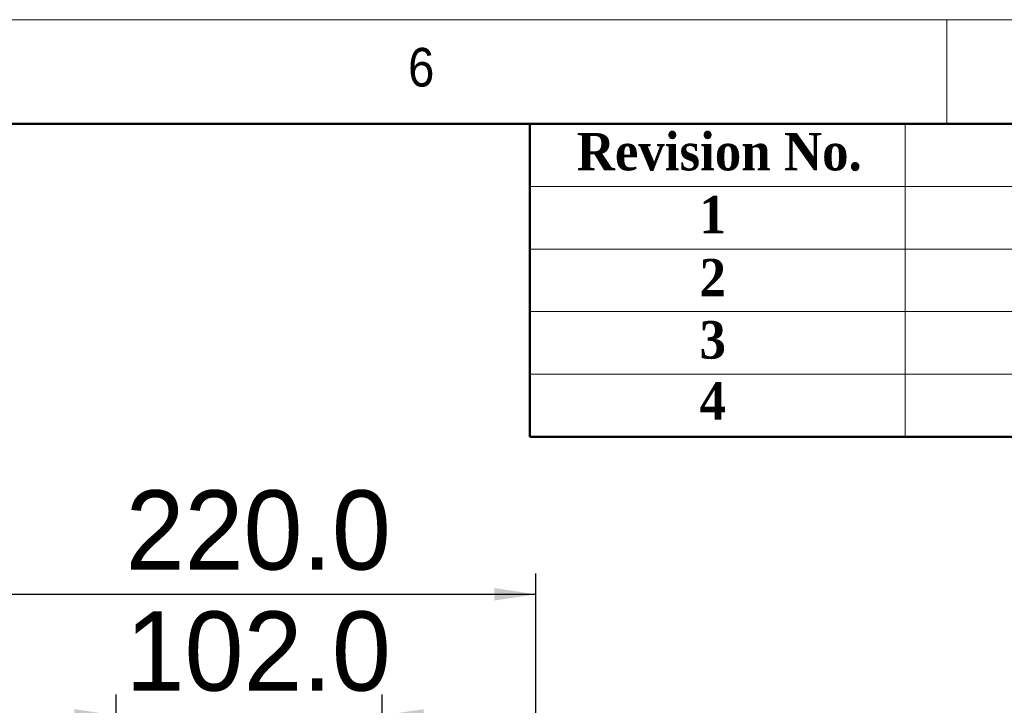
# Model space of a CAD drawing. Header units: millimetres. Extents: x 40 to 3320, y 40 to 2336.
# Tile 17 of 18: x 2124 to 2502, y 2073 to 2336. Entities that reach past the tile are written whole.
import ezdxf

# ---------------------------------------------------------------- set-up
doc = ezdxf.new("R2010")
doc.units = ezdxf.units.MM
doc.header["$LTSCALE"] = 8
doc.layers.add('DIMNS', color=7, linetype='Continuous')
doc.styles.add('SLDTEXTSTYLE0', font='Gothic.ttf', dxfattribs={"width": 0.913})
doc.styles.add('SLDTEXTSTYLE1', font='timesbd.ttf', dxfattribs={"width": 0.933})
doc.styles.add('SLDTEXTSTYLE7', font='txt')
doc.dimstyles.new('SLDDIMSTYLE0', dxfattribs={"dimtxt": 30.4, "dimasz": 16, "dimexe": 0, "dimexo": 0.0625, "dimgap": 7.6, "dimtad": 2, "dimdec": 1, "dimrnd": 1e-09, "dimzin": 4, "dimdsep": 46, "dimtxsty": 'SLDTEXTSTYLE7', "dimsah": 1, "dimcen": 0.09, "dimadec": 0, "dimazin": 1, "dimtfac": 1, "dimtdec": 1, "dimtmove": 0, "dimatfit": 0, "dimfxl": 0, "dimfrac": 2, "dimtolj": 1, "dimtzin": 12, "dimarcsym": 0})
doc.dimstyles.new('SLDDIMSTYLE1', dxfattribs={"dimtxt": 30.4, "dimasz": 16, "dimexe": 0, "dimexo": 0.0625, "dimgap": 7.6, "dimtad": 2, "dimdec": 1, "dimrnd": 1e-09, "dimzin": 4, "dimdsep": 46, "dimtxsty": 'SLDTEXTSTYLE7', "dimsah": 1, "dimcen": 0.09, "dimadec": 0, "dimazin": 1, "dimtfac": 1, "dimtdec": 1, "dimtofl": 0, "dimtmove": 0, "dimatfit": 3, "dimfxl": 0, "dimfrac": 2, "dimtolj": 1, "dimtzin": 12, "dimarcsym": 0})

# ---------------------------------------------------------------- blocks, each defined once
blk = doc.blocks.new('_D_2')
at = {"layer": 'DIMNS'}
for p, q in [((2161.36, 1949.72), (2161.36, 2077.08)), ((2263.36, 1949.72), (2263.36, 2077.08)), ((2161.36, 2069.08), (2129.36, 2069.08)), ((2161.36, 2069.08), (2263.36, 2069.08)), ((2263.36, 2069.08), (2295.36, 2069.08))]:
    blk.add_line(p, q, dxfattribs=at)
for points in [[(2161.36, 2069.08), (2145.36, 2071.48), (2145.36, 2066.68)], [(2263.36, 2069.08), (2279.36, 2066.68), (2279.36, 2071.48)]]:
    blk.add_solid(points, dxfattribs=at)
at = {"layer": 'DIMNS', "insert": (2164.99, 2108.97), "char_height": 30.4, "attachment_point": 1, "style": 'SLDTEXTSTYLE7'}
blk.add_mtext('102.0', dxfattribs=at)
blk = doc.blocks.new('_D_3')
at = {"layer": 'DIMNS'}
for p, q in [((2102.36, 1949.72), (2102.36, 2123.54)), ((2322.36, 1949.72), (2322.36, 2123.54)), ((2102.36, 2115.54), (2322.36, 2115.54))]:
    blk.add_line(p, q, dxfattribs=at)
for points in [[(2102.36, 2115.54), (2118.36, 2113.14), (2118.36, 2117.94)], [(2322.36, 2115.54), (2306.36, 2117.94), (2306.36, 2113.14)]]:
    blk.add_solid(points, dxfattribs=at)
at = {"layer": 'DIMNS', "insert": (2164.99, 2155.42), "char_height": 30.4, "attachment_point": 1, "style": 'SLDTEXTSTYLE7'}
blk.add_mtext('220.0', dxfattribs=at)

msp = doc.modelspace()

# ---------------------------------------------------------------- linework, layer by layer
at = {"color": 7, "linetype": 'Continuous', "lineweight": 18}
for p, q in [((3320, 2336), (40, 2336)), ((2480, 2336), (2480, 2296)), ((80, 2296), (3280, 2296)), ((2464, 2296), (2464, 2176)), ((2320, 2272), (3280, 2272)), ((2320, 2248), (3280, 2248)), ((2320, 2224), (3280, 2224)), ((2320, 2200), (3280, 2200))]:
    msp.add_line(p, q, dxfattribs=at)
at = {"color": 7, "linetype": 'Continuous', "lineweight": 50}
for p, q in [((3280, 2296), (80, 2296)), ((2320, 2296), (2320, 2176)), ((3280, 2176), (2320, 2176))]:
    msp.add_line(p, q, dxfattribs=at)

# ---------------------------------------------------------------- texts
at = {"color": 7, "linetype": 'Continuous', "lineweight": 0, "attachment_point": 1}
for s, insert, char_height, style in [('6', (2273.3333333, 2325.1704848), 14.8166667, 'SLDTEXTSTYLE0'), ('Revision No.', (2337.9920233, 2292.5852783), 14.4, 'SLDTEXTSTYLE1'), ('1', (2385.098183, 2268.3996922), 14.4, 'SLDTEXTSTYLE1'), ('2', (2385.098183, 2244.2041255), 14.4, 'SLDTEXTSTYLE1'), ('3', (2385.098183, 2220.3615997), 14.4, 'SLDTEXTSTYLE1'), ('4', (2385.098183, 2196.9306144), 14.4, 'SLDTEXTSTYLE1')]:
    msp.add_mtext(s, dxfattribs=dict(at, insert=insert, char_height=char_height, style=style))

# ---------------------------------------------------------------- dimensions: what is measured, and where the dimension line sits
at = {"layer": 'DIMNS'}
for base, p1, p2, dimstyle, picture, middle in [((2322.3566866, 2115.5355555), (2102.3566866, 1939.558347), (2322.3566866, 1939.558347), 'SLDDIMSTYLE1', '_D_3', (2213.4226807, 2115.5355555)), ((2263.3566866, 2069.0837939), (2161.3566866, 1939.558347), (2263.3566866, 1939.558347), 'SLDDIMSTYLE0', '_D_2', (2213.4226807, 2069.0837939))]:
    dim = msp.add_linear_dim(base=base, p1=p1, p2=p2, dimstyle=dimstyle, dxfattribs=at)
    dim.commit()
    dim.dimension.update_dxf_attribs({"geometry": picture, "text_midpoint": middle, "dimtype": 160})

doc.saveas('drawing.dxf')
